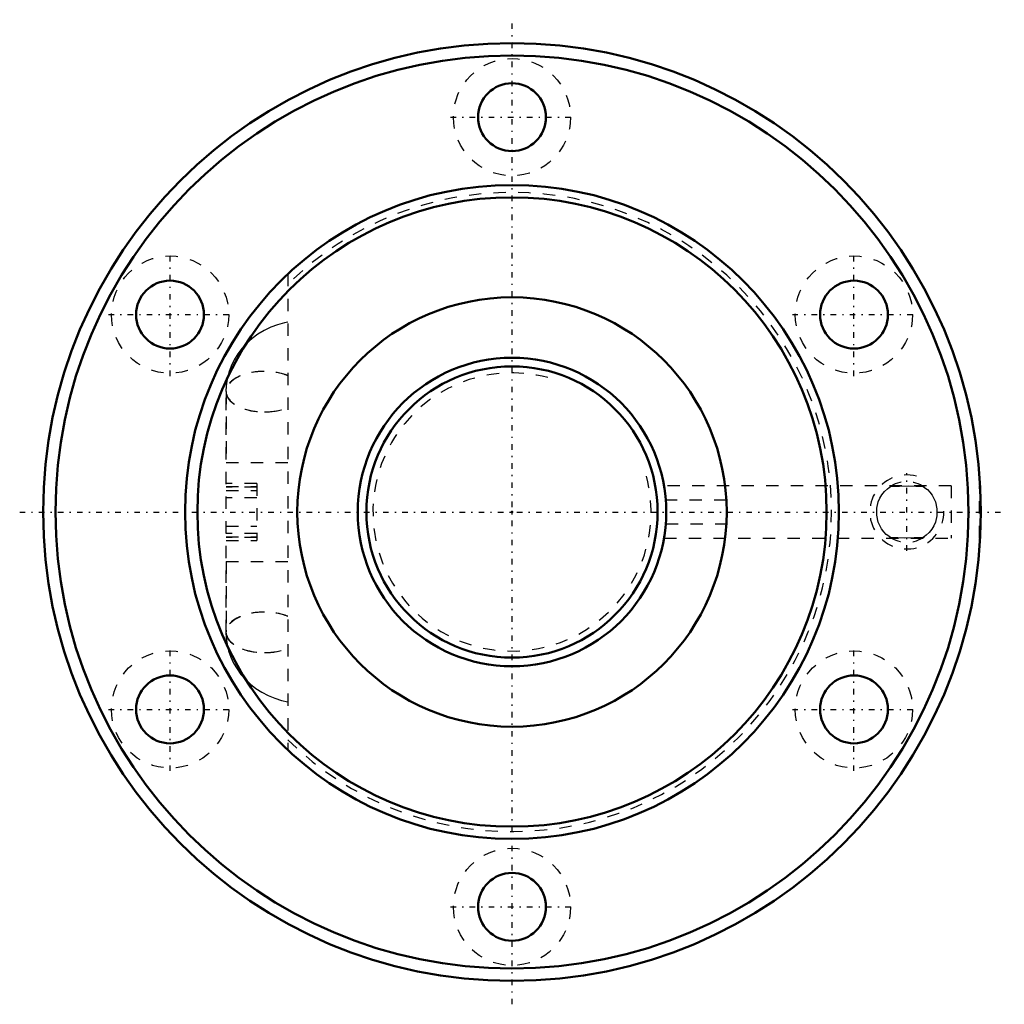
# Model space of a CAD drawing. Header units: millimetres. Extents: x -39.9 to 39.9, y -39.9 to 39.9.
import ezdxf

# ---------------------------------------------------------------- set-up
doc = ezdxf.new("R2010")
doc.units = ezdxf.units.MM
doc.linetypes.add('Center', pattern=[1.5, 0.45, -0.5, 0.05, -0.5])
doc.linetypes.add('Dashed', pattern=[2, 1, -1])
for name, color, linetype, lineweight in [('2d ConnectionPoints', 7, 'Continuous', 50), ('AM_0', 7, 'Continuous', 50), ('AM_5', 3, 'Continuous', 25), ('AM_7', 7, 'Center', 25), ('AM_9', 6, 'Dashed', 25)]:
    doc.layers.add(name, color=color, linetype=linetype, lineweight=lineweight)

# ---------------------------------------------------------------- blocks, each defined once
blk = doc.blocks.new('1_BIF2506V_5RR_Nut_0_in_BIF2506V_5RRG0_74LC0_000_2')
at = {"layer": 'AM_0'}
for centre, radius in [((0, 0), 38), ((0, 0), 37), ((0, 32), 2.75), ((0, 0), 26.5), ((0, 0), 25.5), ((-27.713, 16), 2.75), ((27.713, 16), 2.75), ((0, 0), 17.4), ((-27.713, -16), 2.75), ((27.713, -16), 2.75), ((0, -32), 2.75)]:
    blk.add_circle(centre, radius, dxfattribs=at)
at = {"layer": 'AM_5', "linetype": 'Dashed'}
blk.add_arc((32, 0), 3, 75, 15, dxfattribs=at)
at = {"layer": 'AM_7'}
for p, q in [((0, -39.9), (0, 39.9)), ((-4.987, 32), (4.987, 32)), ((-27.713, 11.012), (-27.713, 20.987)), ((27.713, 11.012), (27.713, 20.987)), ((-32.7, 16), (-22.725, 16)), ((22.725, 16), (32.7, 16)), ((32, -3.15), (32, 3.15)), ((-39.9, 0), (39.9, 0)), ((-27.713, -20.987), (-27.713, -11.012)), ((27.713, -20.987), (27.713, -11.012)), ((-32.7, -16), (-22.725, -16)), ((22.725, -16), (32.7, -16)), ((-4.987, -32), (4.987, -32))]:
    blk.add_line(p, q, dxfattribs=at)
at = {"layer": 'AM_9'}
for p, q in [((-18.17, 19.29), (-18.17, -19.29)), ((-23.17, -9.753), (-23.17, 9.753)), ((-23.16, 9.753), (-23.16, 4)), ((-23.17, 4), (-18.17, 4)), ((-20.67, 2.3), (-23.17, 2.3)), ((-23.17, 2.071), (-20.67, 2.071)), ((-20.67, 2), (-23.17, 2)), ((-23.17, 1.732), (-20.67, 1.732)), ((-20.67, 2.3), (-20.67, -2.3)), ((35.59, 2.125), (12.319, 2.125)), ((35.59, 2.125), (35.59, -2.125)), ((37.89, -2.125), (37.89, 2.125)), ((37.941, 2.125), (37.89, 2.125)), ((-20.67, 1.136), (-23.17, 1.136)), ((17.374, 0.951), (12.464, 0.951)), ((-23.17, -1.136), (-20.67, -1.136)), ((12.464, -0.951), (17.374, -0.951)), ((-20.67, -1.732), (-23.17, -1.732)), ((-23.17, -2), (-20.67, -2)), ((-20.67, -2.071), (-23.17, -2.071)), ((-23.17, -2.3), (-20.67, -2.3)), ((12.319, -2.125), (35.59, -2.125)), ((37.89, -2.125), (37.941, -2.125)), ((-23.17, -4), (-18.17, -4)), ((-23.16, -4), (-23.16, -9.753))]:
    blk.add_line(p, q, dxfattribs=at)
for points in [[(-18.172, 15.375), (-18.426, 15.324), (-18.998, 15.171), (-19.553, 14.968), (-20.085, 14.715), (-20.589, 14.416), (-21.06, 14.073), (-21.492, 13.689), (-21.882, 13.268), (-22.225, 12.815), (-22.519, 12.334), (-22.76, 11.831), (-22.948, 11.311), (-23.08, 10.778), (-23.158, 10.238), (-23.18, 9.753)], [(30.684, -2.077), (30.529, -1.969), (30.338, -1.812), (30.143, -1.611), (29.956, -1.366), (29.805, -1.107), (29.68, -0.815), (29.556, -0.266), (29.562, 0.316), (29.684, 0.826), (29.814, 1.125), (29.971, 1.388), (30.194, 1.667), (30.422, 1.885), (30.566, 1.997), (30.684, 2.077)], [(30.684, 2.077), (31.407, 2.104), (32.163, 2.11), (32.741, 2.101), (33.316, 2.077)], [(33.316, 2.077), (33.471, 1.969), (33.662, 1.812), (33.857, 1.611), (34.044, 1.366), (34.195, 1.107), (34.32, 0.815), (34.444, 0.266), (34.438, -0.316), (34.316, -0.826), (34.186, -1.125), (34.029, -1.388), (33.806, -1.667), (33.578, -1.885), (33.434, -1.997), (33.316, -2.077)], [(17.398, -0.236), (17.4, 0.078), (17.395, 0.437), (17.374, 0.951)], [(17.374, -0.951), (17.389, -0.626), (17.398, -0.288)], [(33.316, -2.077), (32.593, -2.104), (31.837, -2.11), (31.259, -2.101), (30.684, -2.077)], [(-23.18, -9.753), (-23.162, -10.191), (-23.09, -10.726), (-22.966, -11.251), (-22.789, -11.761), (-22.562, -12.253), (-22.287, -12.722), (-21.965, -13.166), (-21.601, -13.58), (-21.195, -13.961), (-20.751, -14.306), (-20.273, -14.611), (-19.764, -14.875), (-19.23, -15.093), (-18.674, -15.265), (-18.172, -15.375)]]:
    blk.add_lwpolyline(points, dxfattribs=at)
for centre in [(0, 32), (-27.713, 16), (27.713, 16), (-27.713, -16), (27.713, -16), (0, -32)]:
    blk.add_circle(centre, 4.75, dxfattribs=at)
for centre, radius, start, end in [((0, 0), 25.9, 225.44896, 134.55104), ((32, 0), 2.459, 54.36344, 126.15813), ((32, 0), 2.459, 357.126, 2.41051), ((32, 0), 2.458, 234.79327, 306.49483)]:
    blk.add_arc(centre, radius, start, end, dxfattribs=at)
for centre, major_axis, start_param, end_param in [((-20.08, 9.753), (-3.1, 0), 4.04857, 8.5178), ((-20.07, 9.753), (3.1, 0), 1.572409, 5.372119), ((-20.06, 9.753), (3.1, 0), 0.915143, 4.709163), ((-20.07, 9.753), (3.1, 0), 0.911067, 1.572409), ((-20.06, 9.753), (3.1, 0), 4.709163, 5.368043), ((-20.07, -9.753), (3.1, 0), 1.572409, 5.372119), ((-20.08, -9.753), (3.1, 0), 0.906978, 3.027939), ((-20.06, -9.753), (3.1, 0), 1.574022, 4.709163), ((-20.07, -9.753), (3.1, 0), 0.911067, 1.572409), ((-20.06, -9.753), (3.1, 0), 0.915143, 1.574022), ((-20.08, -9.753), (3.1, 0), 3.027939, 3.141842), ((-20.08, -9.753), (3.1, 0), 3.141842, 4.715615), ((-20.08, -9.753), (3.1, 0), 4.715615, 5.376208), ((-20.06, -9.753), (3.1, 0), 4.709163, 5.368043)]:
    blk.add_ellipse(centre, major_axis=major_axis, ratio=0.529919, start_param=start_param, end_param=end_param, dxfattribs=at)
blk = doc.blocks.new('2_BIF2506V_5RR000_Shaft_0_in_BIF2506V_5RRG0_74LC0_000_2')
at = {"layer": 'AM_0'}
for radius in [12.5, 11.8]:
    blk.add_circle((0, 0), radius, dxfattribs=at)
at = {"layer": 'AM_5', "linetype": 'Dashed'}
blk.add_arc((0, 0), 11.273, 75, 15, dxfattribs=at)

msp = doc.modelspace()

# ---------------------------------------------------------------- linework, layer by layer
at = {"layer": '2d ConnectionPoints'}
msp.add_point((0, 0), dxfattribs=at)
msp.add_point((0, 0), dxfattribs=at)

# ---------------------------------------------------------------- block references
for name in ['1_BIF2506V_5RR_Nut_0_in_BIF2506V_5RRG0_74LC0_000_2', '2_BIF2506V_5RR000_Shaft_0_in_BIF2506V_5RRG0_74LC0_000_2']:
    msp.add_blockref(name, (0, 0))

doc.saveas('drawing.dxf')
